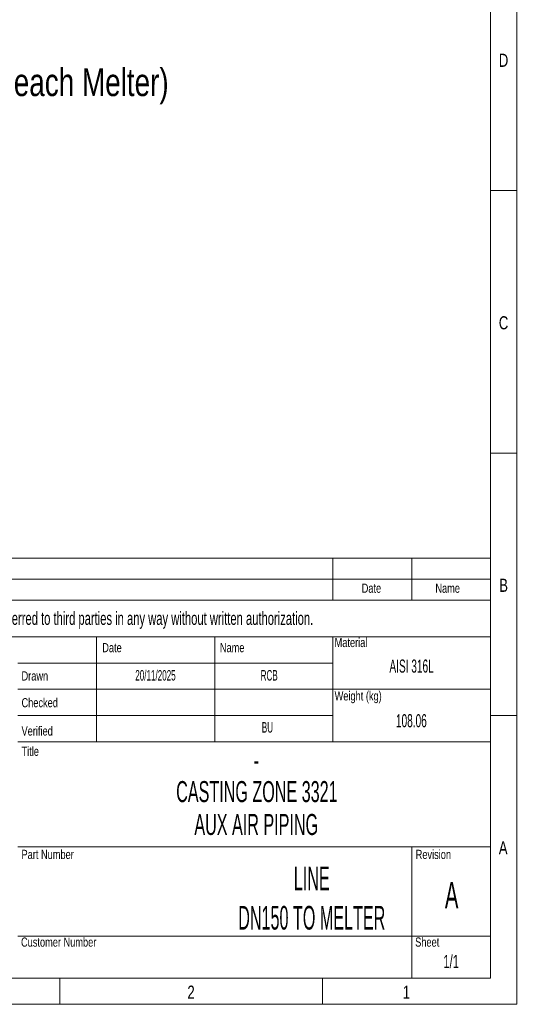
# Model space of a CAD drawing. Header units: millimetres. Extents: x 15 to 592, y 5 to 415.
# Tile 12 of 13: x 494 to 592, y 5 to 193. Entities that reach past the tile are written whole.
import ezdxf

# ---------------------------------------------------------------- set-up
doc = ezdxf.new("R2010")
doc.units = ezdxf.units.MM
doc.layers.add('COTAS', color=166, linetype='Continuous')
doc.layers.add('SLD-0', color=179, linetype='Continuous')
doc.styles.add('SLDTEXTSTYLE0', font='TXT', dxfattribs={"width": 0.75})
doc.styles.add('SLDTEXTSTYLE1', font='TXT', dxfattribs={"width": 0.574367})
doc.styles.add('SLDTEXTSTYLE2', font='TXT', dxfattribs={"width": 0.638186})
doc.styles.add('SLDTEXTSTYLE3', font='TXT', dxfattribs={"width": 0.510549})

msp = doc.modelspace()

# ---------------------------------------------------------------- linework, layer by layer
at = {"color": 7, "linetype": 'Continuous', "lineweight": 18}
for p, q in [((589, 415), (589, 5)), ((584, 410), (584, 10)), ((584, 160), (589, 160)), ((584, 110), (589, 110)), ((404, 90), (584, 90)), ((554, 90), (554, 82)), ((569, 90), (569, 82)), ((584, 90), (584, 10)), ((404, 86), (584, 86)), ((404, 82), (584, 82)), ((404, 75), (584, 75)), ((509, 75), (509, 55)), ((531.5, 75), (531.5, 55)), ((554, 75), (554, 70)), ((554, 70), (494, 70)), ((554, 70), (554, 65)), ((554, 65), (494, 65)), ((554, 65), (554, 60)), ((554, 65), (584, 65)), ((554, 60), (494, 60)), ((554, 60), (554, 55)), ((584, 60), (589, 60)), ((494, 55), (509, 55)), ((509, 55), (531.5, 55)), ((531.5, 55), (554, 55)), ((554, 55), (584, 55)), ((494, 35), (584, 35)), ((569, 35), (569, 10)), ((494, 18), (584, 18)), ((584, 10), (20, 10)), ((404, 10), (584, 10)), ((502, 10), (502, 5)), ((552, 10), (552, 5)), ((589, 5), (15, 5))]:
    msp.add_line(p, q, dxfattribs=at)

# ---------------------------------------------------------------- texts
at = {"color": 7, "linetype": 'Continuous', "lineweight": 0}
for s, insert, char_height, attachment_point, style in [('D', (586.4713541, 186.0626692), 2.5, 2, 'SLDTEXTSTYLE0'), ('C', (586.4739583, 136.0626692), 2.5, 2, 'SLDTEXTSTYLE0'), ('Date', (561.3205775, 85.1363108), 1.75, 2, 'SLDTEXTSTYLE0'), ('Name', (575.8328116, 85.1363108), 1.75, 2, 'SLDTEXTSTYLE0'), ('B', (586.4809028, 86.0626692), 2.5, 2, 'SLDTEXTSTYLE0'), ('Date', (510.0703521, 73.8116089), 1.75, 1, 'SLDTEXTSTYLE0'), ('Name', (532.465562, 73.8116089), 1.75, 1, 'SLDTEXTSTYLE0'), ('Material', (554.3101745, 74.7964877), 1.75, 1, 'SLDTEXTSTYLE0'), ('Drawn', (494.7000349, 68.4242942), 1.75, 1, 'SLDTEXTSTYLE0'), ('Weight (kg)', (554.3101745, 64.6233374), 1.75, 1, 'SLDTEXTSTYLE0'), ('Checked', (494.7000349, 63.3274444), 1.75, 1, 'SLDTEXTSTYLE0'), ('Verified', (494.7000349, 57.9358204), 1.75, 1, 'SLDTEXTSTYLE0'), ('Title', (494.7000349, 54.0741874), 1.75, 1, 'SLDTEXTSTYLE0'), ('A', (586.4001737, 36.0626692), 2.5, 2, 'SLDTEXTSTYLE0'), ('Part Number', (494.7000349, 34.4246145), 1.75, 1, 'SLDTEXTSTYLE0'), ('Revision', (569.7440174, 34.4246145), 1.75, 1, 'SLDTEXTSTYLE0'), ('LINE^JDN150 TO MELTER', (549.9600647, 31.2394357), 4.5, 2, 'SLDTEXTSTYLE3'), ('Customer Number', (494.6025978, 17.7240786), 1.75, 1, 'SLDTEXTSTYLE0'), ('Sheet', (569.6465803, 17.7240786), 1.75, 1, 'SLDTEXTSTYLE0'), ('2', (526.9748264, 8.5626692), 2.5, 2, 'SLDTEXTSTYLE0'), ('1', (567.9748264, 8.5626692), 2.5, 2, 'SLDTEXTSTYLE0')]:
    msp.add_mtext(s, dxfattribs=dict(at, insert=insert, char_height=char_height, attachment_point=attachment_point, style=style))
at = {"layer": 'COTAS', "insert": (442.4864258, 183.2822272), "char_height": 5.291666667, "attachment_point": 1, "style": 'SLDTEXTSTYLE0'}
msp.add_mtext('QTY: 4 units (one for each Melter)', dxfattribs=at)
at = {"layer": 'SLD-0', "color": 7, "attachment_point": 2}
for s, insert, char_height, style in [('This drawing is property of INSERTEC. Must not be copied or transferred to third parties in any way without written authorization.', (489.5245157, 79.767368), 2.5, 'SLDTEXTSTYLE2'), ('AISI 316L', (568.9647456, 70.6716297), 2.5, 'SLDTEXTSTYLE1'), ('20/11/2025', (520.1993878, 68.662944), 2, 'SLDTEXTSTYLE1'), ('RCB', (541.8529495, 68.662944), 2, 'SLDTEXTSTYLE1'), ('108.06', (568.9222137, 60.2674258), 2.5, 'SLDTEXTSTYLE1'), ('BU', (541.515726, 58.748787), 2, 'SLDTEXTSTYLE1'), ('-', (539.4043067, 53.4891852), 4, 'SLDTEXTSTYLE1'), ('CASTING ZONE 3321', (539.511408, 47.514733), 4, 'SLDTEXTSTYLE1'), ('AUX AIR PIPING', (539.3859269, 41.252747), 4, 'SLDTEXTSTYLE1'), ('A', (576.5948076, 28.3046323), 5, 'SLDTEXTSTYLE1'), ('1/1', (576.4951519, 14.4020512), 2.5, 'SLDTEXTSTYLE2')]:
    msp.add_mtext(s, dxfattribs=dict(at, insert=insert, char_height=char_height, style=style))

doc.saveas('drawing.dxf')
